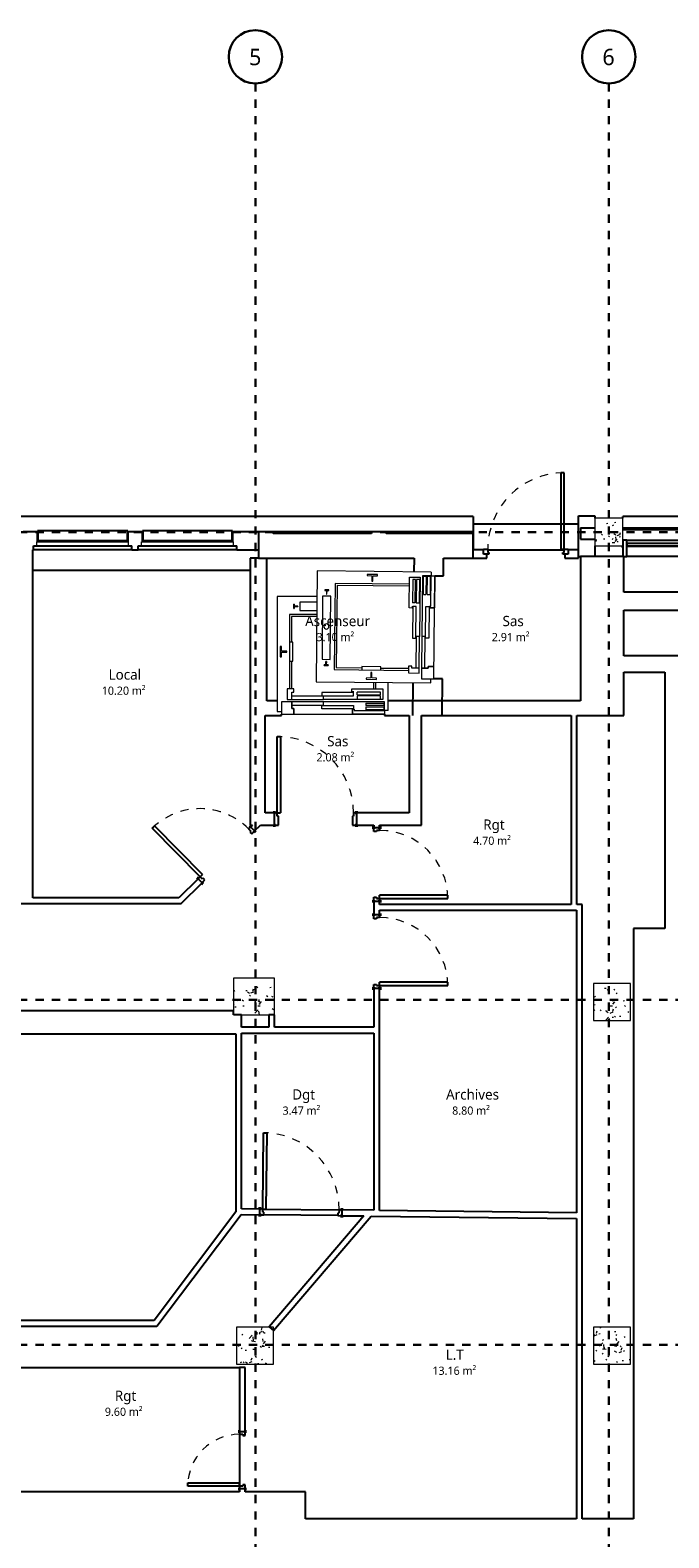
# Model space of a CAD drawing. Header units: metres. Extents: x -27.7 to 32.8, y -37.3 to -3.8.
# Tile 6 of 10: x 4.4 to 12.2, y -22.2 to -3.8. Entities that reach past the tile are written whole.
import ezdxf

# ---------------------------------------------------------------- set-up
doc = ezdxf.new("R2010")
doc.units = ezdxf.units.M
doc.linetypes.add('Ligne de quadrillage', pattern=[0.022225, 0.0127, -0.003175, 0.003175, -0.003175])
doc.linetypes.add('Tiret', pattern=[0.0025, 0.00125, -0.00125])
for name, color, linetype, lineweight in [('A-AREA-IDEN', 250, 'Continuous', 30), ('A-DOOR', 250, 'Continuous', 25), ('A-DOOR-FRAM', 250, 'Continuous', 25), ('A-FLOR', 250, 'Continuous', 25), ('A-GLAZ', 250, 'Continuous', 25), ('A-GLAZ-SILL', 250, 'Continuous', 25), ('A-WALL', 250, 'Continuous', 25), ('I-WALL', 250, 'Continuous', 25), ('Q-SPCQ', 250, 'Continuous', 18), ('S-COLS', 250, 'Continuous', 18), ('S-GRID', 250, 'Continuous', 30), ('S-GRID-IDEN', 250, 'Continuous', 30)]:
    doc.layers.add(name, color=color, linetype=linetype, lineweight=lineweight)
doc.styles.add('Trebuchet MS', font='trebuc.ttf', dxfattribs={"height": 0.125})
doc.styles.add('Trebuchet MS_1', font='trebuc.ttf', dxfattribs={"height": 0.2})
doc.styles.add('Trebuchet MS_2', font='trebuc.ttf', dxfattribs={"height": 0.1})
pattern_1 = [(50, (0, 0), (0.3647987, -0.031967), [0.038, -0.419]), (355, (0, 0), (-0.070921, 0.382637), [0.03, -0.335]), (100.451, (0.03, -0.003), (0.294358, 0.3502047), [0.032, -0.356]), (46.184, (0, 0.102), (0.542072, -0.083569), [0.057, -0.629]), (96.636, (0.045, 0.095), (0.474956, 0.495204), [0.049, -0.534]), (351.184, (0, 0.102), (0.47449, 0.495128), [0.046, -0.503]), (21, (0.051, 0.076), (0.3035623, -0.204817), [0.038, -0.419]), (326, (0.051, 0.076), (0.1234774, 0.369045), [0.03, -0.335]), (71.451, (0.076, 0.059), (0.427234, 0.1635883), [0.032, -0.356]), (37.5, (0, 0), (0.0065432, 0.1688822), [0.017, -0.314, 0.017, -0.324, -0.337]), (37.5, (0, 0), (0.0065432, 0.1688822), [-0.672, 0.017, -0.32]), (7.5, (0, 0), (0.1340145, 0.2002052), [0.017, -0.177, 0.017, -0.307, -0.128]), (7.5, (0, 0), (0.1340145, 0.2002052), [-0.518, 0.017, -0.112]), (327.5, (-0.113, 0), (0.2712697, -0.0115642), [0.017, -0.11, 0.017, -0.379, -0.526]), (327.5, (-0.113, 0), (0.2712697, -0.0115642), [-0.523, 0.017, -0.509]), (317.5, (-0.164, 0), (0.2964495, 0.0511634), [0.017, -0.148, 0.017, -0.246, -0.373]), (317.5, (-0.164, 0), (0.2964495, 0.0511634), [-0.428, 0.017, -0.357])]

# ---------------------------------------------------------------- blocks, each defined once
blk = doc.blocks.new('PVC Panneau Vitré  - 0_93m x 2_10m-398611-Demi-niveau')
at = {"layer": 'A-DOOR'}
for p, q in [((0.465, 0.99), (0.425, 0.99)), ((0.425, 0.99), (0.425, 0.06)), ((0.465, 0.06), (0.465, 0.99)), ((0.425, 0.06), (0.465, 0.06))]:
    blk.add_line(p, q, dxfattribs=at)
at = {"layer": 'A-DOOR', "linetype": 'Tiret', "lineweight": 18}
blk.add_arc((0.465, 0.06), 0.93, 90, 180, dxfattribs=at)
at = {"layer": 'A-DOOR-FRAM'}
for p, q in [((-0.515, 0.06), (-0.465, 0.06)), ((-0.515, 0), (-0.515, 0.06)), ((-0.465, 0.06), (-0.465, 0.02)), ((-0.465, 0.02), (-0.45, 0.02)), ((-0.45, 0.02), (-0.45, 0)), ((0.45, 0.02), (0.465, 0.02)), ((0.45, 0), (0.45, 0.02)), ((0.465, 0.06), (0.515, 0.06)), ((0.465, 0.02), (0.465, 0.06)), ((0.515, 0.06), (0.515, 0)), ((-0.45, 0), (-0.515, 0)), ((0.515, 0), (0.45, 0))]:
    blk.add_line(p, q, dxfattribs=at)
blk = doc.blocks.new('Ascenseur 4 personnes - Mur - 1000 x 880mm-399326-Demi-niveau')
at = {"layer": 'Q-SPCQ'}
for p, q in [((-0.55, 0.03), (-0.55, -1.36)), ((-0.55, 0.03), (-0.505, 0.03)), ((0.75, 0.075), (-0.505, 0.075)), ((-0.505, 0.03), (-0.505, 0.075)), ((-0.505, 0.075), (-0.115, 0.075)), ((-0.136, 0.03), (-0.505, 0.03)), ((-0.136, 0.03), (-0.505, 0.03)), ((-0.505, 0.03), (-0.505, -0.075)), ((-0.5, 0.019), (-0.278, 0.019)), ((-0.5, -0.016), (-0.5, 0.019)), ((-0.278, -0.016), (-0.278, 0.019)), ((-0.136, 0.014), (-0.136, 0.03)), ((-0.136, 0.014), (-0.136, 0.03)), ((-0.115, 0.014), (-0.136, 0.014)), ((-0.115, 0.014), (-0.136, 0.014)), ((-0.129, -0.031), (-0.129, 0.008)), ((-0.129, 0.008), (0.257, 0.008)), ((-0.115, 0.014), (-0.115, 0.075)), ((-0.115, 0.075), (-0.115, 0.014)), ((0.257, 0.008), (0.257, -0.031)), ((0.6, 0.005), (0.6, 0.075)), ((0.75, 0.075), (0.6, 0.075)), ((0.6, 0.075), (0.6, 0.005)), ((0.6, 0.005), (0.6, 0.075)), ((0.6, 0.005), (0.621, 0.005)), ((0.6, 0.005), (0.621, 0.005)), ((0.621, 0.005), (0.6, 0.005)), ((0.621, 0.005), (0.621, -0.075)), ((0.621, 0.005), (0.621, -0.075)), ((0.621, -0.075), (0.621, 0.005)), ((0.75, 0.04), (0.75, 0.075)), ((0.75, -0.075), (0.75, 0.075)), ((0.8, 0.04), (0.75, 0.04)), ((0.8, -1.36), (0.8, 0.04)), ((-0.505, -0.075), (0.235, -0.075)), ((-0.278, -0.016), (-0.5, -0.016)), ((-0.5, -0.032), (-0.278, -0.032)), ((-0.5, -0.062), (-0.5, -0.032)), ((-0.278, -0.062), (-0.5, -0.062)), ((-0.486, -0.235), (-0.486, -0.105)), ((-0.486, -0.105), (0.235, -0.105)), ((-0.458, -0.109), (-0.458, -0.15)), ((-0.173, -0.109), (-0.458, -0.109)), ((-0.458, -0.15), (-0.173, -0.15)), ((-0.458, -0.162), (-0.458, -0.194)), ((-0.173, -0.162), (-0.458, -0.162)), ((-0.278, -0.062), (-0.278, -0.032)), ((-0.173, -0.15), (-0.173, -0.109)), ((-0.173, -0.162), (-0.173, -0.194)), ((0.257, -0.031), (-0.129, -0.031)), ((-0.129, -0.149), (-0.129, -0.191)), ((0.257, -0.149), (-0.129, -0.149)), ((0.235, -0.036), (0.235, -0.075)), ((0.621, -0.036), (0.235, -0.036)), ((0.235, -0.075), (0.621, -0.075)), ((0.235, -0.105), (0.235, -0.144)), ((0.621, -0.105), (0.235, -0.105)), ((0.235, -0.144), (0.621, -0.144)), ((0.257, -0.191), (0.257, -0.149)), ((0.621, -0.075), (0.75, -0.075)), ((0.621, -0.075), (0.75, -0.075)), ((0.681, -0.105), (0.621, -0.105)), ((0.621, -0.105), (0.621, -0.193)), ((0.681, -0.235), (0.681, -0.105)), ((-0.11, -0.235), (-0.486, -0.235)), ((-0.458, -0.194), (-0.173, -0.194)), ((-0.4, -0.235), (-0.4, -1.14)), ((-0.375, -0.235), (-0.375, -1.115)), ((-0.133, -0.197), (-0.11, -0.197)), ((-0.129, -0.191), (0.257, -0.191)), ((-0.11, -0.197), (-0.11, -0.235)), ((0.6, -0.193), (0.6, -0.235)), ((0.621, -0.193), (0.6, -0.193)), ((0.6, -0.235), (0.681, -0.235)), ((0.625, -0.573), (0.625, -0.235)), ((0.65, -1.14), (0.65, -0.235)), ((-0.5, -0.624), (-0.513, -0.624)), ((-0.513, -0.624), (-0.513, -0.751)), ((-0.497, -0.681), (-0.5, -0.624)), ((-0.5, -0.751), (-0.497, -0.694)), ((-0.432, -0.681), (-0.497, -0.681)), ((-0.497, -0.694), (-0.432, -0.694)), ((-0.432, -0.694), (-0.432, -0.681)), ((0.61, -0.573), (0.61, -0.803)), ((0.65, -0.573), (0.61, -0.573)), ((0.747, -0.681), (0.682, -0.681)), ((0.682, -0.681), (0.682, -0.694)), ((0.682, -0.694), (0.747, -0.694)), ((0.75, -0.624), (0.747, -0.681)), ((0.747, -0.694), (0.75, -0.751)), ((0.763, -0.624), (0.75, -0.624)), ((0.763, -0.751), (0.763, -0.624)), ((-0.513, -0.751), (-0.5, -0.751)), ((0.61, -0.803), (0.65, -0.803)), ((0.625, -1.115), (0.625, -0.803)), ((0.75, -0.751), (0.763, -0.751)), ((-0.4, -1.14), (0.65, -1.14)), ((-0.375, -1.115), (0.625, -1.115)), ((-0.314, -1.215), (-0.32, -1.215)), ((-0.32, -1.215), (-0.32, -1.265)), ((-0.32, -1.215), (-0.32, -1.265)), ((-0.314, -1.215), (-0.32, -1.215)), ((-0.32, -1.265), (-0.314, -1.265)), ((-0.32, -1.265), (-0.314, -1.265)), ((-0.314, -1.237), (-0.314, -1.215)), ((-0.314, -1.237), (-0.314, -1.215)), ((-0.27, -1.237), (-0.314, -1.237)), ((-0.27, -1.237), (-0.314, -1.237)), ((-0.314, -1.265), (-0.314, -1.243)), ((-0.314, -1.243), (-0.27, -1.243)), ((-0.314, -1.243), (-0.27, -1.243)), ((-0.314, -1.265), (-0.314, -1.243)), ((-0.27, -1.243), (-0.27, -1.237)), ((-0.27, -1.243), (-0.27, -1.237)), ((0.525, -1.19), (-0.245, -1.19)), ((-0.245, -1.19), (-0.245, -1.29)), ((-0.245, -1.19), (-0.245, -1.29)), ((0.525, -1.19), (-0.245, -1.19)), ((0.525, -1.29), (0.525, -1.19)), ((0.525, -1.29), (0.525, -1.19)), ((0.593, -1.237), (0.55, -1.237)), ((0.55, -1.237), (0.55, -1.243)), ((0.55, -1.237), (0.593, -1.237)), ((0.55, -1.243), (0.55, -1.237)), ((0.55, -1.243), (0.593, -1.243)), ((0.593, -1.243), (0.55, -1.243)), ((0.599, -1.215), (0.593, -1.215)), ((0.593, -1.215), (0.593, -1.237)), ((0.593, -1.215), (0.599, -1.215)), ((0.593, -1.237), (0.593, -1.215)), ((0.593, -1.243), (0.593, -1.265)), ((0.593, -1.265), (0.593, -1.243)), ((0.593, -1.265), (0.599, -1.265)), ((0.599, -1.265), (0.593, -1.265)), ((0.599, -1.265), (0.599, -1.215)), ((0.599, -1.215), (0.599, -1.265)), ((-0.55, -1.36), (0.8, -1.36)), ((-0.245, -1.29), (0.525, -1.29)), ((-0.245, -1.29), (0.525, -1.29))]:
    blk.add_line(p, q, dxfattribs=at)
for start, end in [(360, 180), (180, 360)]:
    blk.add_arc((0.125, -1.24), 0.0312, start, end, dxfattribs=at)
blk = doc.blocks.new('Int_ Simple - PP _0_83m x 2_04m_-490807-Demi-niveau')
at = {"layer": 'A-DOOR', "lineweight": 35}
for p, q in [((-0.47, 0.04), (-0.5, 0.04)), ((-0.5, 0.04), (-0.5, 0.035)), ((-0.485, 0.035), (-0.47, 0.035)), ((-0.47, 0.035), (-0.47, 0.04)), ((0.43, 0.04), (0.4, 0.04)), ((0.4, 0.04), (0.4, 0.035)), ((0.4, 0.035), (0.415, 0.035)), ((0.43, 0.035), (0.43, 0.04)), ((-0.5, -0.035), (-0.5, -0.04)), ((-0.5, -0.04), (-0.47, -0.04)), ((-0.47, -0.035), (-0.485, -0.035)), ((-0.47, -0.04), (-0.47, -0.035)), ((0.415, -0.035), (0.4, -0.035)), ((0.4, -0.035), (0.4, -0.04)), ((0.4, -0.04), (0.43, -0.04)), ((0.43, -0.04), (0.43, -0.035))]:
    blk.add_line(p, q, dxfattribs=at)
at = {"layer": 'A-DOOR'}
for p, q in [((0.38, -0.035), (0.34, -0.035)), ((0.34, -0.865), (0.34, -0.035)), ((0.38, -0.035), (0.38, -0.865)), ((0.38, -0.865), (0.34, -0.865))]:
    blk.add_line(p, q, dxfattribs=at)
at = {"layer": 'A-DOOR', "linetype": 'Tiret', "lineweight": 18}
blk.add_arc((0.38, -0.035), 0.83, 180, 270, dxfattribs=at)
at = {"layer": 'A-DOOR-FRAM'}
for p, q in [((-0.435, 0.035), (-0.485, 0.035)), ((-0.45, -0.035), (-0.45, 0.005)), ((-0.45, 0.005), (-0.435, 0.005)), ((-0.435, 0.005), (-0.435, 0.035)), ((0.415, 0.035), (0.365, 0.035)), ((0.365, 0.035), (0.365, 0.005)), ((0.365, 0.005), (0.38, 0.005)), ((0.38, 0.005), (0.38, -0.035)), ((-0.485, -0.035), (-0.45, -0.035)), ((0.38, -0.035), (0.415, -0.035))]:
    blk.add_line(p, q, dxfattribs=at)
blk = doc.blocks.new('Ascenseur 4 personnes - Mur - 1000 x 880mm-299263-Demi-niveau')
at = {"layer": 'Q-SPCQ'}
for p, q in [((-0.55, 0.03), (-0.55, -0.312)), ((-0.55, 0.03), (-0.505, 0.03)), ((0.75, 0.075), (-0.505, 0.075)), ((-0.505, 0.03), (-0.505, 0.075)), ((-0.505, 0.075), (-0.115, 0.075)), ((-0.136, 0.03), (-0.505, 0.03)), ((-0.136, 0.03), (-0.505, 0.03)), ((-0.505, 0.03), (-0.505, -0.075)), ((-0.5, 0.019), (-0.278, 0.019)), ((-0.5, -0.016), (-0.5, 0.019)), ((-0.278, -0.016), (-0.278, 0.019)), ((-0.136, 0.014), (-0.136, 0.03)), ((-0.136, 0.014), (-0.136, 0.03)), ((-0.115, 0.014), (-0.136, 0.014)), ((-0.115, 0.014), (-0.136, 0.014)), ((-0.129, -0.031), (-0.129, 0.008)), ((-0.129, 0.008), (0.257, 0.008)), ((-0.115, 0.014), (-0.115, 0.075)), ((-0.115, 0.075), (-0.115, 0.014)), ((0.257, 0.008), (0.257, -0.031)), ((0.6, 0.005), (0.6, 0.075)), ((0.75, 0.075), (0.6, 0.075)), ((0.6, 0.075), (0.6, 0.005)), ((0.6, 0.005), (0.6, 0.075)), ((0.6, 0.005), (0.621, 0.005)), ((0.6, 0.005), (0.621, 0.005)), ((0.621, 0.005), (0.6, 0.005)), ((0.621, 0.005), (0.621, -0.075)), ((0.621, 0.005), (0.621, -0.075)), ((0.621, -0.075), (0.621, 0.005)), ((0.75, 0.04), (0.75, 0.075)), ((0.75, -0.075), (0.75, 0.075)), ((0.8, 0.04), (0.75, 0.04)), ((0.8, -1.36), (0.8, 0.04)), ((-0.505, -0.075), (0.235, -0.075)), ((-0.278, -0.016), (-0.5, -0.016)), ((-0.5, -0.032), (-0.278, -0.032)), ((-0.5, -0.062), (-0.5, -0.032)), ((-0.278, -0.062), (-0.5, -0.062)), ((-0.486, -0.235), (-0.486, -0.105)), ((-0.486, -0.105), (0.235, -0.105)), ((-0.458, -0.109), (-0.458, -0.15)), ((-0.173, -0.109), (-0.458, -0.109)), ((-0.458, -0.15), (-0.173, -0.15)), ((-0.458, -0.162), (-0.458, -0.194)), ((-0.173, -0.162), (-0.458, -0.162)), ((-0.278, -0.062), (-0.278, -0.032)), ((-0.173, -0.15), (-0.173, -0.109)), ((-0.173, -0.162), (-0.173, -0.194)), ((0.257, -0.031), (-0.129, -0.031)), ((-0.129, -0.149), (-0.129, -0.191)), ((0.257, -0.149), (-0.129, -0.149)), ((0.235, -0.036), (0.235, -0.075)), ((0.621, -0.036), (0.235, -0.036)), ((0.235, -0.075), (0.621, -0.075)), ((0.235, -0.105), (0.235, -0.144)), ((0.621, -0.105), (0.235, -0.105)), ((0.235, -0.144), (0.621, -0.144)), ((0.257, -0.191), (0.257, -0.149)), ((0.621, -0.075), (0.75, -0.075)), ((0.621, -0.075), (0.75, -0.075)), ((0.681, -0.105), (0.621, -0.105)), ((0.621, -0.105), (0.621, -0.193)), ((0.681, -0.235), (0.681, -0.105)), ((-0.11, -0.235), (-0.486, -0.235)), ((-0.458, -0.194), (-0.173, -0.194)), ((-0.4, -0.235), (-0.4, -0.314)), ((-0.375, -0.235), (-0.375, -0.314)), ((-0.133, -0.197), (-0.11, -0.197)), ((-0.129, -0.191), (0.257, -0.191)), ((-0.11, -0.197), (-0.11, -0.235)), ((0.6, -0.193), (0.6, -0.235)), ((0.621, -0.193), (0.6, -0.193)), ((0.6, -0.235), (0.681, -0.235)), ((0.625, -0.573), (0.625, -0.235)), ((0.65, -1.14), (0.65, -0.235)), ((0.61, -0.573), (0.61, -0.803)), ((0.65, -0.573), (0.61, -0.573)), ((0.747, -0.681), (0.682, -0.681)), ((0.682, -0.681), (0.682, -0.694)), ((0.682, -0.694), (0.747, -0.694)), ((0.75, -0.624), (0.747, -0.681)), ((0.747, -0.694), (0.75, -0.751)), ((0.763, -0.624), (0.75, -0.624)), ((0.763, -0.751), (0.763, -0.624)), ((0.61, -0.803), (0.65, -0.803)), ((0.625, -1.115), (0.625, -0.803)), ((0.75, -0.751), (0.763, -0.751)), ((0.32, -1.115), (0.625, -1.115)), ((0.32, -1.14), (0.65, -1.14)), ((0.525, -1.19), (0.32, -1.19)), ((0.525, -1.19), (0.32, -1.19)), ((0.525, -1.29), (0.525, -1.19)), ((0.525, -1.29), (0.525, -1.19)), ((0.593, -1.237), (0.55, -1.237)), ((0.55, -1.237), (0.55, -1.243)), ((0.55, -1.237), (0.593, -1.237)), ((0.55, -1.243), (0.55, -1.237)), ((0.55, -1.243), (0.593, -1.243)), ((0.593, -1.243), (0.55, -1.243)), ((0.599, -1.215), (0.593, -1.215)), ((0.593, -1.215), (0.593, -1.237)), ((0.593, -1.215), (0.599, -1.215)), ((0.593, -1.237), (0.593, -1.215)), ((0.593, -1.243), (0.593, -1.265)), ((0.593, -1.265), (0.593, -1.243)), ((0.593, -1.265), (0.599, -1.265)), ((0.599, -1.265), (0.593, -1.265)), ((0.599, -1.265), (0.599, -1.215)), ((0.599, -1.215), (0.599, -1.265)), ((0.318, -1.36), (0.8, -1.36)), ((0.319, -1.29), (0.525, -1.29)), ((0.319, -1.29), (0.525, -1.29))]:
    blk.add_line(p, q, dxfattribs=at)
blk = doc.blocks.new('Int_ Simple - PP0_93x2_04-435765-Demi-niveau')
at = {"layer": 'A-DOOR', "lineweight": 35}
for p, q in [((-0.52, 0.08), (-0.55, 0.08)), ((-0.55, 0.08), (-0.55, 0.075)), ((-0.535, 0.075), (-0.52, 0.075)), ((-0.52, 0.075), (-0.52, 0.08)), ((0.48, 0.08), (0.45, 0.08)), ((0.45, 0.08), (0.45, 0.075)), ((0.45, 0.075), (0.465, 0.075)), ((0.48, 0.075), (0.48, 0.08)), ((-0.55, -0.075), (-0.55, -0.08)), ((-0.55, -0.08), (-0.52, -0.08)), ((-0.52, -0.075), (-0.535, -0.075)), ((-0.52, -0.08), (-0.52, -0.075)), ((0.465, -0.075), (0.45, -0.075)), ((0.45, -0.075), (0.45, -0.08)), ((0.45, -0.08), (0.48, -0.08)), ((0.48, -0.08), (0.48, -0.075))]:
    blk.add_line(p, q, dxfattribs=at)
at = {"layer": 'A-DOOR'}
for p, q in [((0.43, -0.075), (0.39, -0.075)), ((0.39, -1.005), (0.39, -0.075)), ((0.43, -0.075), (0.43, -1.005)), ((0.43, -1.005), (0.39, -1.005))]:
    blk.add_line(p, q, dxfattribs=at)
at = {"layer": 'A-DOOR', "linetype": 'Tiret', "lineweight": 18}
blk.add_arc((0.43, -0.075), 0.93, 180, 270, dxfattribs=at)
at = {"layer": 'A-DOOR-FRAM'}
for p, q in [((-0.485, 0.075), (-0.535, 0.075)), ((-0.485, -0.035), (-0.485, 0.075)), ((0.465, 0.075), (0.415, 0.075)), ((0.415, 0.075), (0.415, -0.035)), ((-0.535, -0.075), (-0.5, -0.075)), ((-0.5, -0.075), (-0.5, -0.035)), ((-0.5, -0.035), (-0.485, -0.035)), ((0.415, -0.035), (0.43, -0.035)), ((0.43, -0.035), (0.43, -0.075)), ((0.43, -0.075), (0.465, -0.075))]:
    blk.add_line(p, q, dxfattribs=at)
blk = doc.blocks.new('Int_ Simple - PP _0_83m x 2_04m_-492363-Demi-niveau')
at = {"layer": 'A-DOOR'}
for p, q in [((0.38, 0.865), (0.34, 0.865)), ((0.34, 0.865), (0.34, 0.035)), ((0.38, 0.035), (0.38, 0.865)), ((0.38, 0.035), (0.34, 0.035))]:
    blk.add_line(p, q, dxfattribs=at)
at = {"layer": 'A-DOOR', "lineweight": 35}
for p, q in [((-0.5, 0.035), (-0.5, 0.04)), ((-0.5, 0.04), (-0.47, 0.04)), ((-0.47, 0.035), (-0.485, 0.035)), ((-0.47, 0.04), (-0.47, 0.035)), ((0.4, 0.035), (0.4, 0.04)), ((0.4, 0.04), (0.43, 0.04)), ((0.415, 0.035), (0.4, 0.035)), ((0.43, 0.04), (0.43, 0.035)), ((-0.5, -0.04), (-0.5, -0.035)), ((-0.47, -0.04), (-0.5, -0.04)), ((-0.485, -0.035), (-0.47, -0.035)), ((-0.47, -0.035), (-0.47, -0.04)), ((0.4, -0.04), (0.4, -0.035)), ((0.4, -0.035), (0.415, -0.035)), ((0.43, -0.04), (0.4, -0.04)), ((0.43, -0.035), (0.43, -0.04))]:
    blk.add_line(p, q, dxfattribs=at)
at = {"layer": 'A-DOOR', "linetype": 'Tiret', "lineweight": 18}
blk.add_arc((0.38, 0.035), 0.83, 90, 180, dxfattribs=at)
at = {"layer": 'A-DOOR-FRAM'}
for p, q in [((-0.485, 0.035), (-0.45, 0.035)), ((-0.45, 0.035), (-0.45, -0.005)), ((0.38, 0.035), (0.415, 0.035)), ((0.38, -0.005), (0.38, 0.035)), ((-0.435, -0.035), (-0.485, -0.035)), ((-0.45, -0.005), (-0.435, -0.005)), ((-0.435, -0.005), (-0.435, -0.035)), ((0.365, -0.005), (0.38, -0.005)), ((0.365, -0.035), (0.365, -0.005)), ((0.415, -0.035), (0.365, -0.035))]:
    blk.add_line(p, q, dxfattribs=at)
blk = doc.blocks.new('Int_ Simple - PP0_93x2_04-489816-Demi-niveau')
at = {"layer": 'A-DOOR', "lineweight": 35}
for p, q in [((-0.52, 0.04), (-0.55, 0.04)), ((-0.55, 0.04), (-0.55, 0.035)), ((-0.535, 0.035), (-0.52, 0.035)), ((-0.52, 0.035), (-0.52, 0.04)), ((0.48, 0.04), (0.45, 0.04)), ((0.45, 0.04), (0.45, 0.035)), ((0.45, 0.035), (0.465, 0.035)), ((0.48, 0.035), (0.48, 0.04)), ((-0.55, -0.035), (-0.55, -0.04)), ((-0.55, -0.04), (-0.52, -0.04)), ((-0.52, -0.035), (-0.535, -0.035)), ((-0.52, -0.04), (-0.52, -0.035)), ((0.465, -0.035), (0.45, -0.035)), ((0.45, -0.035), (0.45, -0.04)), ((0.45, -0.04), (0.48, -0.04)), ((0.48, -0.04), (0.48, -0.035))]:
    blk.add_line(p, q, dxfattribs=at)
at = {"layer": 'A-DOOR'}
for p, q in [((0.43, -0.035), (0.39, -0.035)), ((0.39, -0.965), (0.39, -0.035)), ((0.43, -0.035), (0.43, -0.965)), ((0.43, -0.965), (0.39, -0.965))]:
    blk.add_line(p, q, dxfattribs=at)
at = {"layer": 'A-DOOR', "linetype": 'Tiret', "lineweight": 18}
blk.add_arc((0.43, -0.035), 0.93, 180, 270, dxfattribs=at)
at = {"layer": 'A-DOOR-FRAM'}
for p, q in [((-0.485, 0.035), (-0.535, 0.035)), ((-0.5, -0.035), (-0.5, 0.005)), ((-0.5, 0.005), (-0.485, 0.005)), ((-0.485, 0.005), (-0.485, 0.035)), ((0.465, 0.035), (0.415, 0.035)), ((0.415, 0.035), (0.415, 0.005)), ((0.415, 0.005), (0.43, 0.005)), ((0.43, 0.005), (0.43, -0.035)), ((-0.535, -0.035), (-0.5, -0.035)), ((0.43, -0.035), (0.465, -0.035))]:
    blk.add_line(p, q, dxfattribs=at)
blk = doc.blocks.new('Sols 1 - Sols 1-503703-Demi-niveau')
at = {"layer": 'A-FLOR'}
for p, q in [((-1.171, -9.745), (-1.171, -9.727)), ((9.826, -9.727), (-1.171, -9.727)), ((9.826, -9.727), (9.826, -10.134))]:
    blk.add_line(p, q, dxfattribs=at)
blk = doc.blocks.new('1 Vantail - Droit - 1_10x0_5 2-503945-Demi-niveau')
at = {"layer": 'A-GLAZ'}
for p, q in [((-0.6, -0.06), (0.6, -0.06)), ((-0.6, -0.11), (-0.6, -0.06)), ((0.6, -0.11), (-0.6, -0.11)), ((0.55, 0), (-0.55, 0)), ((0.6, -0.11), (0.6, -0.06))]:
    blk.add_line(p, q, dxfattribs=at)
at = {"layer": 'A-GLAZ', "lineweight": 18}
for p, q in [((-0.56, -0.06), (-0.56, -0.01)), ((-0.56, -0.01), (0.56, -0.01)), ((0.56, -0.06), (0.56, -0.01))]:
    blk.add_line(p, q, dxfattribs=at)
at = {"layer": 'A-GLAZ-SILL'}
for p, q in [((0.55, 0.125), (-0.55, 0.125)), ((-0.545, 0.125), (-0.55, 0.125)), ((-0.55, 0.121), (-0.55, 0.125)), ((-0.55, 0.125), (-0.545, 0.125)), ((-0.55, 0.11), (-0.55, 0.121)), ((-0.545, 0.125), (-0.545, 0.121)), ((-0.545, 0.121), (-0.545, 0)), ((0.55, 0.125), (0.545, 0.125)), ((0.545, 0.121), (0.545, 0.125)), ((0.545, 0.125), (0.55, 0.125)), ((0.545, 0), (0.545, 0.121)), ((0.55, 0.125), (0.55, 0.121)), ((0.55, 0.121), (0.55, 0.11))]:
    blk.add_line(p, q, dxfattribs=at)
blk = doc.blocks.new('Sols 2 - Sols 2-504848-Demi-niveau')
at = {"layer": 'A-FLOR'}
for p, q in [((11.108, -10.134), (11.108, -9.716)), ((11.108, -9.716), (11.307, -9.716)), ((11.307, -9.716), (11.307, -9.745)), ((11.307, -10.085), (11.307, -10.214)), ((11.108, -10.214), (11.131, -10.214))]:
    blk.add_line(p, q, dxfattribs=at)
blk = doc.blocks.new('Sols 3 - Sols 3-505039-Demi-niveau')
at = {"layer": 'A-FLOR'}
for p, q in [((11.647, -9.745), (11.647, -9.727)), ((22.337, -9.727), (11.647, -9.727)), ((22.337, -9.727), (22.337, -9.745)), ((13.392, -10.214), (14.334, -10.214)), ((15.651, -10.214), (18.335, -10.214)), ((19.647, -10.214), (21.62, -10.214))]:
    blk.add_line(p, q, dxfattribs=at)
blk = doc.blocks.new('grille fenetre2 - grille fenetre-505963-Demi-niveau')
at = {"layer": 'A-GLAZ'}
for p, q in [((11.642, -10.078), (11.642, -10.105)), ((11.647, -10.078), (11.642, -10.078)), ((11.697, -10.014), (11.647, -10.014)), ((11.647, -10.014), (11.647, -10.214)), ((11.647, -10.105), (11.647, -10.078)), ((11.697, -10.214), (11.697, -10.014)), ((11.697, -10.014), (13.342, -10.014)), ((13.342, -10.019), (11.697, -10.019)), ((11.697, -10.056), (11.697, -10.085)), ((13.342, -10.056), (11.697, -10.056)), ((11.697, -10.085), (13.342, -10.085)), ((13.342, -10.093), (11.697, -10.093)), ((13.392, -10.014), (13.342, -10.014)), ((13.342, -10.014), (13.342, -10.214)), ((13.342, -10.085), (13.342, -10.056)), ((13.392, -10.214), (13.392, -10.014)), ((14.332, -10.039), (13.392, -10.039)), ((14.332, -10.078), (13.392, -10.078)), ((13.392, -10.078), (13.392, -10.105)), ((14.332, -10.039), (14.332, -10.078)), ((14.332, -10.105), (14.332, -10.078)), ((11.642, -10.105), (11.647, -10.105)), ((11.647, -10.214), (11.697, -10.214)), ((13.342, -10.214), (11.697, -10.214)), ((13.342, -10.214), (13.392, -10.214)), ((13.392, -10.105), (14.332, -10.105))]:
    blk.add_line(p, q, dxfattribs=at)
blk = doc.blocks.new('Int_ Simple - PP _0_63m x 2_04m_-618692-Demi-niveau')
at = {"layer": 'A-DOOR', "lineweight": 35}
for p, q in [((-0.37, 0.04), (-0.4, 0.04)), ((-0.4, 0.04), (-0.4, 0.035)), ((-0.385, 0.035), (-0.37, 0.035)), ((-0.37, 0.035), (-0.37, 0.04)), ((0.33, 0.04), (0.3, 0.04)), ((0.3, 0.04), (0.3, 0.035)), ((0.3, 0.035), (0.315, 0.035)), ((0.33, 0.035), (0.33, 0.04)), ((-0.4, -0.035), (-0.4, -0.04)), ((-0.4, -0.04), (-0.37, -0.04)), ((-0.37, -0.035), (-0.385, -0.035)), ((-0.37, -0.04), (-0.37, -0.035)), ((0.315, -0.035), (0.3, -0.035)), ((0.3, -0.035), (0.3, -0.04)), ((0.3, -0.04), (0.33, -0.04)), ((0.33, -0.04), (0.33, -0.035))]:
    blk.add_line(p, q, dxfattribs=at)
at = {"layer": 'A-DOOR'}
for p, q in [((0.28, -0.035), (0.24, -0.035)), ((0.24, -0.665), (0.24, -0.035)), ((0.28, -0.035), (0.28, -0.665)), ((0.28, -0.665), (0.24, -0.665))]:
    blk.add_line(p, q, dxfattribs=at)
at = {"layer": 'A-DOOR', "linetype": 'Tiret', "lineweight": 18}
blk.add_arc((0.28, -0.035), 0.63, 180, 270, dxfattribs=at)
at = {"layer": 'A-DOOR-FRAM'}
for p, q in [((-0.335, 0.035), (-0.385, 0.035)), ((-0.35, -0.035), (-0.35, 0.005)), ((-0.35, 0.005), (-0.335, 0.005)), ((-0.335, 0.005), (-0.335, 0.035)), ((0.315, 0.035), (0.265, 0.035)), ((0.265, 0.035), (0.265, 0.005)), ((0.265, 0.005), (0.28, 0.005)), ((0.28, 0.005), (0.28, -0.035)), ((-0.385, -0.035), (-0.35, -0.035)), ((0.28, -0.035), (0.315, -0.035))]:
    blk.add_line(p, q, dxfattribs=at)
blk = doc.blocks.new('Quadrillage - Extrémité de la ligne de quadrillage - Cercle-4360-Demi-niveau')
at = {"layer": 'S-GRID-IDEN'}
blk.add_circle((0, 0), 0.0065, dxfattribs=at)

msp = doc.modelspace()

# ---------------------------------------------------------------- hatches: boundary and pattern name
at = {"layer": 'S-COLS'}
h = msp.add_hatch(dxfattribs=at)
h.set_pattern_fill('FP_1', color=256, style=0, pattern_type=2)
h.set_pattern_definition(pattern_1)
h.paths.add_polyline_path([(11.647, -10.085), (11.647, -9.745), (11.307, -9.745), (11.307, -10.085)])
h = msp.add_hatch(dxfattribs=at)
h.set_pattern_fill('FP_1', color=256, style=0, pattern_type=2)
h.set_pattern_definition(pattern_1)
h.paths.add_polyline_path([(7.404, -15.799), (7.404, -15.349), (6.904, -15.349), (6.904, -15.799), (7.003, -15.799)])
h = msp.add_hatch(dxfattribs=at)
h.set_pattern_fill('FP_1', color=256, style=0, pattern_type=2)
h.set_pattern_definition(pattern_1)
h.paths.add_polyline_path([(11.743, -15.865), (11.743, -15.415), (11.293, -15.415), (11.293, -15.865)])
h = msp.add_hatch(dxfattribs=at)
h.set_pattern_fill('FP_1', color=256, style=0, pattern_type=2)
h.set_pattern_definition(pattern_1)
h.paths.add_polyline_path([(7.391, -20.054), (7.391, -19.604), (6.941, -19.604), (6.941, -20.054)])
h = msp.add_hatch(dxfattribs=at)
h.set_pattern_fill('FP_1', color=256, style=0, pattern_type=2)
h.set_pattern_definition(pattern_1)
h.paths.add_polyline_path([(11.742, -20.054), (11.742, -19.604), (11.292, -19.604), (11.292, -20.054)])

# ---------------------------------------------------------------- linework, layer by layer
at = {"layer": 'A-FLOR'}
for p, q in [((3.846, -20.095), (6.977, -20.095)), ((6.977, -20.908), (6.977, -21.538))]:
    msp.add_line(p, q, dxfattribs=at)
at = {"layer": 'A-WALL'}
for p, q in [((4.517, -9.914), (4.341, -9.914)), ((4.517, -10.034), (4.517, -9.914)), ((5.794, -9.914), (5.617, -9.914)), ((5.617, -9.914), (5.617, -10.034)), ((5.794, -10.034), (5.794, -9.914)), ((9.825, -9.914), (6.894, -9.914)), ((6.894, -9.914), (6.894, -10.034)), ((7.209, -9.914), (7.209, -10.234)), ((7.387, -9.934), (7.387, -9.914)), ((8.586, -9.914), (8.586, -9.934)), ((8.763, -9.934), (8.763, -9.914)), ((9.825, -10.234), (9.825, -9.914)), ((9.826, -9.814), (11.108, -9.814)), ((11.131, -9.864), (11.307, -9.864)), ((11.131, -9.864), (11.131, -10.002)), ((11.647, -9.864), (19.647, -9.864)), ((11.647, -9.884), (14.334, -9.884)), ((8.586, -9.934), (7.387, -9.934)), ((9.825, -9.934), (8.763, -9.934)), ((11.131, -10.002), (11.307, -10.002)), ((4.458, -10.134), (4.467, -10.134)), ((5.667, -10.134), (5.744, -10.134)), ((6.944, -10.134), (7.209, -10.134)), ((7.209, -10.234), (9.105, -10.234)), ((9.465, -10.234), (9.992, -10.234)), ((9.952, -10.134), (9.825, -10.134)), ((9.992, -10.234), (9.992, -10.184)), ((10.002, -10.134), (10.932, -10.134)), ((10.942, -10.184), (10.942, -10.234)), ((10.942, -10.234), (11.108, -10.234)), ((11.108, -10.134), (10.982, -10.134)), ((11.108, -10.234), (11.108, -10.134))]:
    msp.add_line(p, q, dxfattribs=at)
at = {"layer": 'I-WALL'}
for p, q in [((4.458, -14.372), (4.458, -10.134)), ((7.109, -10.234), (7.109, -13.487)), ((7.209, -10.234), (7.109, -10.234)), ((7.309, -11.971), (7.309, -10.234)), ((9.105, -10.234), (9.103, -10.401)), ((9.463, -10.45), (9.465, -10.234)), ((11.661, -10.214), (11.131, -10.214)), ((11.131, -10.214), (11.131, -11.971)), ((11.661, -10.648), (11.661, -10.214)), ((7.109, -10.384), (4.458, -10.384)), ((9.358, -10.449), (9.463, -10.45)), ((21.62, -10.648), (11.661, -10.648)), ((11.661, -11.423), (11.661, -10.868)), ((11.661, -10.868), (13.398, -10.868)), ((13.398, -11.423), (11.661, -11.423)), ((9.09, -11.751), (9.086, -12.151)), ((9.451, -11.705), (9.346, -11.704)), ((9.446, -12.151), (9.451, -11.705)), ((11.661, -12.151), (11.661, -11.623)), ((11.661, -11.623), (12.159, -11.623)), ((12.159, -11.623), (12.159, -14.745)), ((7.438, -11.971), (7.309, -11.971)), ((11.131, -11.971), (8.788, -11.971)), ((7.289, -12.151), (7.488, -12.151)), ((7.289, -13.337), (7.289, -12.151)), ((7.488, -12.151), (7.488, -12.136)), ((8.743, -12.136), (8.743, -12.151)), ((8.743, -12.151), (9.044, -12.151)), ((9.044, -12.151), (9.044, -13.337)), ((9.194, -12.151), (11.019, -12.151)), ((9.194, -13.487), (9.194, -12.151)), ((11.019, -12.151), (11.019, -14.454)), ((11.089, -12.151), (11.661, -12.151)), ((11.089, -14.454), (11.089, -12.151)), ((7.403, -13.337), (7.289, -13.337)), ((7.403, -13.487), (7.403, -13.337)), ((9.044, -13.337), (8.403, -13.337)), ((8.403, -13.337), (8.403, -13.487)), ((7.109, -13.487), (7.134, -13.487)), ((7.134, -13.487), (7.112, -13.508)), ((7.112, -13.508), (7.162, -13.557)), ((7.162, -13.557), (7.233, -13.487)), ((7.233, -13.487), (7.403, -13.487)), ((8.403, -13.487), (8.615, -13.487)), ((8.615, -13.487), (8.615, -13.515)), ((8.615, -13.515), (8.685, -13.515)), ((8.685, -13.487), (9.194, -13.487)), ((8.685, -13.515), (8.685, -13.487)), ((6.472, -14.14), (6.238, -14.372)), ((6.521, -14.19), (6.472, -14.14)), ((6.266, -14.442), (6.521, -14.19)), ((1.373, -14.442), (6.266, -14.442)), ((6.238, -14.372), (4.458, -14.372)), ((8.615, -14.415), (8.615, -14.576)), ((8.685, -14.415), (8.615, -14.415)), ((8.685, -14.454), (8.685, -14.415)), ((11.019, -14.454), (8.685, -14.454)), ((11.152, -14.454), (11.089, -14.454)), ((11.152, -21.939), (11.152, -14.454)), ((8.615, -14.576), (8.685, -14.576)), ((8.685, -14.576), (8.685, -14.524)), ((8.685, -14.524), (11.082, -14.524)), ((11.082, -14.524), (11.082, -18.208)), ((12.159, -14.745), (11.779, -14.745)), ((11.779, -14.745), (11.779, -21.939)), ((8.615, -15.476), (8.615, -15.949)), ((8.685, -15.476), (8.615, -15.476)), ((8.685, -18.18), (8.685, -15.476)), ((6.904, -15.749), (3.211, -15.749)), ((6.904, -15.799), (6.904, -15.749)), ((7.003, -15.799), (6.904, -15.799)), ((7.003, -15.949), (7.003, -15.799)), ((7.334, -15.949), (7.003, -15.949)), ((7.334, -15.799), (7.334, -15.949)), ((7.404, -15.799), (7.334, -15.799)), ((7.404, -15.949), (7.404, -15.799)), ((8.615, -15.949), (7.404, -15.949)), ((2.659, -16.029), (6.933, -16.029)), ((6.933, -16.029), (6.933, -18.198)), ((7.003, -16.019), (8.615, -16.019)), ((7.003, -18.16), (7.003, -16.019)), ((8.615, -16.019), (8.615, -18.179)), ((7.226, -18.163), (7.003, -18.16)), ((7.225, -18.233), (7.226, -18.163)), ((7.261, -18.163), (8.191, -18.174)), ((8.226, -18.175), (8.225, -18.245)), ((8.615, -18.179), (8.226, -18.175)), ((11.082, -18.208), (8.685, -18.18)), ((6.933, -18.198), (5.936, -19.521)), ((5.971, -19.591), (6.996, -18.23)), ((6.996, -18.23), (7.225, -18.233)), ((8.175, -18.244), (7.275, -18.234)), ((8.492, -18.248), (7.34, -19.597)), ((7.393, -19.642), (8.583, -18.249)), ((8.225, -18.245), (8.492, -18.248)), ((8.583, -18.249), (11.082, -18.278)), ((11.082, -18.278), (11.082, -21.939)), ((5.936, -19.521), (3.783, -19.521)), ((3.783, -19.591), (5.971, -19.591)), ((7.34, -19.597), (7.393, -19.642)), ((6.977, -20.095), (6.977, -20.873)), ((7.047, -20.095), (6.977, -20.095)), ((7.047, -20.873), (7.047, -20.095)), ((6.977, -20.873), (7.047, -20.873)), ((6.977, -21.61), (3.118, -21.61)), ((6.977, -21.573), (6.977, -21.61)), ((7.047, -21.573), (6.977, -21.573)), ((7.047, -21.61), (7.047, -21.573)), ((7.783, -21.61), (7.047, -21.61)), ((7.783, -21.939), (7.783, -21.61)), ((11.082, -21.939), (7.783, -21.939)), ((11.779, -21.939), (11.152, -21.939))]:
    msp.add_line(p, q, dxfattribs=at)
at = {"layer": 'S-COLS'}
for p, q in [((11.647, -9.745), (11.307, -9.745)), ((11.307, -9.745), (11.307, -10.085)), ((11.647, -10.085), (11.647, -9.745)), ((11.307, -10.085), (11.647, -10.085)), ((7.404, -15.349), (6.904, -15.349)), ((6.904, -15.349), (6.904, -15.749)), ((7.404, -15.799), (7.404, -15.349)), ((11.743, -15.415), (11.293, -15.415)), ((11.293, -15.415), (11.293, -15.865)), ((11.743, -15.865), (11.743, -15.415)), ((6.904, -15.749), (6.904, -15.799)), ((6.904, -15.799), (7.003, -15.799)), ((7.003, -15.799), (7.404, -15.799)), ((11.293, -15.865), (11.743, -15.865)), ((7.391, -19.604), (6.941, -19.604)), ((6.941, -19.604), (6.941, -20.054)), ((7.391, -20.054), (7.391, -19.604)), ((11.742, -19.604), (11.292, -19.604)), ((11.292, -19.604), (11.292, -20.054)), ((11.742, -20.054), (11.742, -19.604)), ((6.941, -20.054), (7.391, -20.054)), ((11.292, -20.054), (11.742, -20.054))]:
    msp.add_line(p, q, dxfattribs=at)
at = {"layer": 'S-GRID', "linetype": 'Ligne de quadrillage'}
for p, q in [((7.171, -37.347), (7.171, -4.451)), ((11.477, -37.347), (11.477, -4.451)), ((-21.508, -9.915), (32.124, -9.915)), ((-21.508, -15.616), (32.124, -15.616)), ((-21.508, -19.816), (32.124, -19.816))]:
    msp.add_line(p, q, dxfattribs=at)

# ---------------------------------------------------------------- block references
at = {"layer": 'A-DOOR'}
msp.add_blockref('PVC Panneau Vitré  - 0_93m x 2_10m-398611-Demi-niveau', (10.467, -10.184), dxfattribs=at)
for name, p, rotation in [('Int_ Simple - PP0_93x2_04-435765-Demi-niveau', (7.868, -13.412), 180), ('Int_ Simple - PP _0_83m x 2_04m_-490807-Demi-niveau', (6.792, -13.873), 224.649797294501), ('Int_ Simple - PP _0_83m x 2_04m_-492363-Demi-niveau', (8.65, -14), 269.9999999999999), ('Int_ Simple - PP _0_83m x 2_04m_-492363-Demi-niveau', (8.65, -15.061), 269.9999999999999), ('Int_ Simple - PP0_93x2_04-489816-Demi-niveau', (7.69, -18.203), 179.326190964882), ('Int_ Simple - PP _0_63m x 2_04m_-618692-Demi-niveau', (7.012, -21.258), 269.9999999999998)]:
    msp.add_blockref(name, p, dxfattribs=dict(at, rotation=rotation))
at = {"layer": 'A-FLOR'}
for name in ['Sols 1 - Sols 1-503703-Demi-niveau', 'Sols 2 - Sols 2-504848-Demi-niveau', 'Sols 3 - Sols 3-505039-Demi-niveau']:
    msp.add_blockref(name, (0, 0), dxfattribs=at)
at = {"layer": 'A-GLAZ'}
for name, p in [('1 Vantail - Droit - 1_10x0_5 2-503945-Demi-niveau', (5.067, -10.024)), ('1 Vantail - Droit - 1_10x0_5 2-503945-Demi-niveau', (6.344, -10.024)), ('grille fenetre2 - grille fenetre-505963-Demi-niveau', (0, 0))]:
    msp.add_blockref(name, p, dxfattribs=at)
at = {"layer": 'Q-SPCQ'}
for name, p, rotation in [('Ascenseur 4 personnes - Mur - 1000 x 880mm-399326-Demi-niveau', (9.278, -10.953), 269.4486469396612), ('Ascenseur 4 personnes - Mur - 1000 x 880mm-299263-Demi-niveau', (8.238, -12.061), 180)]:
    msp.add_blockref(name, p, dxfattribs=dict(at, rotation=rotation))
at = {"layer": 'S-GRID-IDEN', "xscale": 49.99999999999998, "yscale": 49.99999999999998, "zscale": 49.99999999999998}
for p in [(7.171, -4.126), (11.477, -4.126)]:
    msp.add_blockref('Quadrillage - Extrémité de la ligne de quadrillage - Cercle-4360-Demi-niveau', p, dxfattribs=at)

# ---------------------------------------------------------------- texts
at = {"layer": 'A-AREA-IDEN', "attachment_point": 1}
for s, insert, char_height, width, style in [('Ascenseur', (7.778, -10.937), 0.125, 0.94599, 'Trebuchet MS'), ('Sas', (10.183, -10.937), 0.125, 0.29662, 'Trebuchet MS'), ('3.10 m²', (7.916, -11.145), 0.1, 0.61329, 'Trebuchet MS_2'), ('2.91 m²', (10.052, -11.145), 0.1, 0.61329, 'Trebuchet MS_2'), ('Local', (5.383, -11.589), 0.125, 0.50105, 'Trebuchet MS'), ('10.20 m²', (5.299, -11.798), 0.1, 0.70548, 'Trebuchet MS_2'), ('Sas', (8.046, -12.401), 0.125, 0.29662, 'Trebuchet MS'), ('2.08 m²', (7.916, -12.61), 0.1, 0.61329, 'Trebuchet MS_2'), ('Rgt', (9.948, -13.417), 0.125, 0.31667, 'Trebuchet MS'), ('4.70 m²', (9.825, -13.626), 0.1, 0.61329, 'Trebuchet MS_2'), ('Dgt', (7.621, -16.705), 0.125, 0.32468, 'Trebuchet MS'), ('Archives', (9.495, -16.705), 0.125, 0.79367, 'Trebuchet MS'), ('3.47 m²', (7.502, -16.914), 0.1, 0.61329, 'Trebuchet MS_2'), ('8.80 m²', (9.569, -16.914), 0.1, 0.61329, 'Trebuchet MS_2'), ('L.T', (9.491, -19.875), 0.125, 0.30865, 'Trebuchet MS'), ('13.16 m²', (9.328, -20.083), 0.1, 0.70548, 'Trebuchet MS_2'), ('Rgt', (5.459, -20.375), 0.125, 0.31667, 'Trebuchet MS'), ('9.60 m²', (5.337, -20.583), 0.1, 0.61329, 'Trebuchet MS_2')]:
    msp.add_mtext(s, dxfattribs=dict(at, insert=insert, char_height=char_height, width=width, style=style))
at = {"layer": 'S-GRID-IDEN', "char_height": 0.2, "width": 0.18038, "attachment_point": 1, "style": 'Trebuchet MS_1'}
for s, insert in [('5', (7.095, -4.028)), ('6', (11.4, -4.028))]:
    msp.add_mtext(s, dxfattribs=dict(at, insert=insert))

doc.saveas('drawing.dxf')
